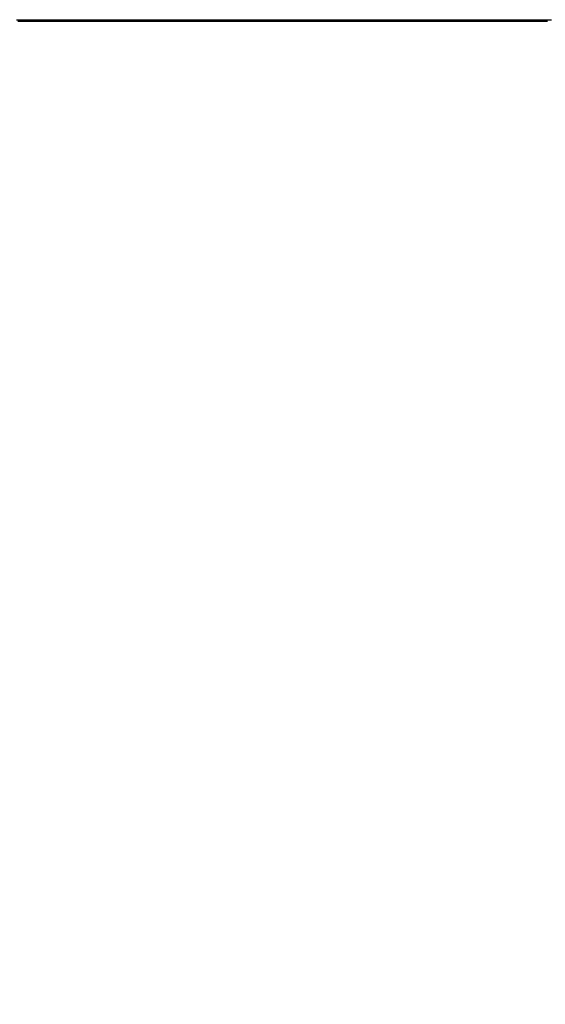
# Paper-space layout 'Surface plate' of a CAD drawing. Header units: millimetres. Extents: x 168 to 9474, y 459 to 8086.
# Tile 19 of 47: x 2765 to 3146, y 2069 to 2783. Entities that reach past the tile are written whole.
import ezdxf

# ---------------------------------------------------------------- set-up
doc = ezdxf.new("R2010")
doc.units = ezdxf.units.MM
doc.layers.add('COMPONENT_GEOMETRY', color=7, linetype='Continuous')
doc.styles.add('SLDTEXTSTYLE0', font='TXT', dxfattribs={"width": 0.75})
doc.dimstyles.new('SLDDIMSTYLE0', dxfattribs={"dimtxt": 50, "dimasz": 3.302, "dimexe": 0, "dimexo": 0.0625, "dimgap": 12.5, "dimtad": 0, "dimtih": 1, "dimtoh": 1, "dimdec": 0, "dimrnd": 1e-09, "dimzin": 12, "dimdsep": 46, "dimtxsty": 'SLDTEXTSTYLE0', "dimsah": 1, "dimcen": 0.09, "dimadec": 0, "dimazin": 3, "dimtfac": 1, "dimtdec": 0, "dimtofl": 0, "dimtmove": 0, "dimatfit": 3, "dimfxl": 1, "dimfrac": 2, "dimtolj": 1, "dimtzin": 12, "dimarcsym": 0})

# ---------------------------------------------------------------- blocks, each defined once
blk = doc.blocks.new('_D_10')
at = {"layer": 'COMPONENT_GEOMETRY', "color": 7}
for p, q in [((4495.58, 2781.99), (4597.28, 2781.99)), ((4594.11, 2781.99), (4594.11, 1730.59)), ((4594.11, 599.82), (4594.11, 1651.22)), ((703.45, 599.82), (4597.28, 599.82))]:
    blk.add_line(p, q, dxfattribs=at)
for points in [[(4594.11, 2781.99), (4593.6, 2778.68), (4594.61, 2778.68)], [(4594.11, 599.82), (4594.61, 603.12), (4593.6, 603.12)]]:
    blk.add_solid(points, dxfattribs=at)
at = {"layer": 'COMPONENT_GEOMETRY', "color": 7, "insert": (4520.22, 1715.67), "char_height": 50, "attachment_point": 1, "style": 'SLDTEXTSTYLE0'}
blk.add_mtext('2182', dxfattribs=at)
blk = doc.blocks.new('_D_11')
at = {"layer": 'COMPONENT_GEOMETRY', "color": 7}
for p, q in [((4494.62, 2781.5), (4494.62, 937.89)), ((703.68, 611.59), (703.68, 944.24)), ((703.68, 941.07), (2525.26, 941.07)), ((4494.62, 941.07), (2673.04, 941.07))]:
    blk.add_line(p, q, dxfattribs=at)
for points in [[(703.68, 941.07), (706.98, 940.56), (706.98, 941.58)], [(4494.62, 941.07), (4491.32, 941.58), (4491.32, 940.56)]]:
    blk.add_solid(points, dxfattribs=at)
at = {"layer": 'COMPONENT_GEOMETRY', "color": 7, "insert": (2525.26, 965.83), "char_height": 50, "attachment_point": 1, "style": 'SLDTEXTSTYLE0'}
blk.add_mtext('3791', dxfattribs=at)

psp = doc.layouts.new('Surface plate')

# ---------------------------------------------------------------- linework, layer by layer
at = {"color": 7, "linetype": 'Continuous', "lineweight": 25, "flags": 128}
for points in [[(2762.97, 2782.96), (2770.73, 2782.96), (2774.61, 2782.96), (2778.49, 2782.96), (2786.24, 2782.96), (2790.12, 2782.96), (2797.88, 2782.96), (2801.76, 2782.96), (2809.52, 2782.96), (2813.4, 2782.96), (2821.16, 2782.96), (2825.04, 2782.96), (2828.92, 2782.96), (2836.68, 2782.96), (2840.56, 2782.96), (2848.31, 2782.96), (2852.19, 2782.96), (2859.95, 2782.96), (2863.83, 2782.96), (2871.59, 2782.96), (2875.47, 2782.96), (2879.35, 2782.96), (2887.11, 2782.96), (2890.99, 2782.96), (2898.75, 2782.96), (2902.63, 2782.96), (2910.38, 2782.96), (2914.26, 2782.96), (2922.02, 2782.96), (2925.9, 2782.96), (2929.78, 2782.96), (2937.54, 2782.96), (2941.42, 2782.96), (2949.18, 2782.96), (2953.06, 2782.96), (2960.82, 2782.96), (2964.7, 2782.96), (2968.58, 2782.96), (2976.33, 2782.96), (2980.21, 2782.96), (2987.97, 2782.96), (2991.85, 2782.96), (2999.61, 2782.96), (3003.49, 2782.96), (3011.25, 2782.96), (3015.13, 2782.96), (3019.01, 2782.96), (3026.77, 2782.96), (3030.65, 2782.96), (3038.4, 2782.96), (3042.28, 2782.96), (3050.04, 2782.96), (3053.92, 2782.96), (3061.68, 2782.96), (3065.56, 2782.96), (3069.44, 2782.96), (3077.2, 2782.96), (3081.08, 2782.96), (3088.84, 2782.96), (3092.72, 2782.96), (3100.47, 2782.96), (3104.35, 2782.96), (3112.11, 2782.96), (3115.99, 2782.96), (3119.87, 2782.96), (3127.63, 2782.96), (3131.51, 2782.96), (3139.27, 2782.96), (3143.15, 2782.96), (3150.91, 2782.96)], [(2764.06, 2781.99), (2767.94, 2781.99), (2775.7, 2781.99), (2779.57, 2781.99), (2787.33, 2781.99), (2791.21, 2781.99), (2795.09, 2781.99), (2802.85, 2781.99), (2806.73, 2781.99), (2814.49, 2781.99), (2818.37, 2781.99), (2826.13, 2781.99), (2830.01, 2781.99), (2837.77, 2781.99), (2841.64, 2781.99), (2845.52, 2781.99), (2853.28, 2781.99), (2857.16, 2781.99), (2864.92, 2781.99), (2868.8, 2781.99), (2876.56, 2781.99), (2880.44, 2781.99), (2888.2, 2781.99), (2892.08, 2781.99), (2895.96, 2781.99), (2903.71, 2781.99), (2907.59, 2781.99), (2915.35, 2781.99), (2919.23, 2781.99), (2926.99, 2781.99), (2930.87, 2781.99), (2938.63, 2781.99), (2942.51, 2781.99), (2946.39, 2781.99), (2954.15, 2781.99), (2958.03, 2781.99), (2965.78, 2781.99), (2969.66, 2781.99), (2977.42, 2781.99), (2981.3, 2781.99), (2985.18, 2781.99), (2992.94, 2781.99), (2996.82, 2781.99), (3004.58, 2781.99), (3008.46, 2781.99), (3016.22, 2781.99), (3020.1, 2781.99), (3027.85, 2781.99), (3031.73, 2781.99), (3035.61, 2781.99), (3043.37, 2781.99), (3047.25, 2781.99), (3055.01, 2781.99), (3058.89, 2781.99), (3066.65, 2781.99), (3070.53, 2781.99), (3078.29, 2781.99), (3082.17, 2781.99), (3086.05, 2781.99), (3093.8, 2781.99), (3097.68, 2781.99), (3105.44, 2781.99), (3109.32, 2781.99), (3117.08, 2781.99), (3120.96, 2781.99), (3128.72, 2781.99), (3132.6, 2781.99), (3136.48, 2781.99), (3144.24, 2781.99), (3148.12, 2781.99)]]:
    psp.add_lwpolyline(points, dxfattribs=at)

# ---------------------------------------------------------------- dimensions: what is measured, and where the dimension line sits
at = {"layer": 'COMPONENT_GEOMETRY', "color": 7}
dim = psp.add_linear_dim(base=(4494.62, 941.07), p1=(703.68, 610.32), p2=(4494.62, 2782.77), dimstyle='SLDDIMSTYLE0', dxfattribs=at)
dim.commit()
dim.dimension.update_dxf_attribs({"geometry": '_D_11', "text_midpoint": (2599.15, 941.07), "dimtype": 160})
dim = psp.add_linear_dim(base=(4594.11, 599.82), p1=(4494.31, 2781.99), p2=(702.18, 599.82), angle=90, dimstyle='SLDDIMSTYLE0', dxfattribs=at)
dim.commit()
dim.dimension.update_dxf_attribs({"geometry": '_D_10', "text_midpoint": (4594.11, 1690.9), "dimtype": 160})

doc.saveas('drawing.dxf')
